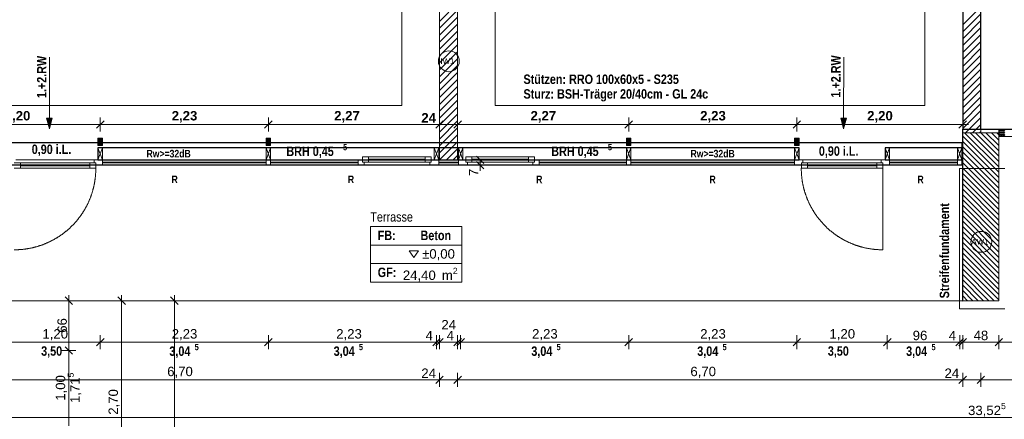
# Model space of a CAD drawing. Header units: millimetres. Extents: x 634730 to 711346, y 362082 to 425615.
# Tile 55 of 160: x 671758 to 684819, y 385259 to 390568. Entities that reach past the tile are written whole.
import ezdxf
from ezdxf.enums import TextEntityAlignment as Align

# ---------------------------------------------------------------- set-up
doc = ezdxf.new("R2010")
doc.units = ezdxf.units.MM
doc.header["$LTSCALE"] = 50
for name, pattern in [('Achse', [10, 5, -2.5, 0, -2.5]), ('Strichlinie', [0.4, 0.3, -0.1]), ('Strichlinie_ eng', [0.1, 0.06, -0.04]), ('Strichlinie_ lang', [0.529167, 0.3175, -0.211667])]:
    doc.linetypes.add(name, pattern=pattern)
for name, color, linetype in [('1_EG', 7, 'Continuous'), ('A_Bemaßung', 7, 'Continuous'), ('A_Beschriftung', 7, 'Continuous'), ('A_Brandschutz', 7, 'Continuous'), ('A_Dach Belag', 7, 'Continuous'), ('A_Decke Bodenbelag', 7, 'Continuous'), ('A_Decken', 7, 'Continuous'), ('A_Deckenspiegel', 7, 'Continuous'), ('A_Möblierung fest', 7, 'Continuous'), ('A_Raumflächen', 7, 'Continuous'), ('A_Schraffuren', 7, 'Continuous'), ('A_Stützen', 7, 'Continuous'), ('A_Wände', 7, 'Continuous')]:
    doc.layers.add(name, color=color, linetype=linetype)
doc.styles.add('ERSTELLTER_STIL_1', font='ARIALN.TTF')
doc.styles.add('ERSTELLTER_STIL_2', font='ARIALNB.TTF')

# ---------------------------------------------------------------- blocks, each defined once
blk = doc.blocks.new('A$C85d2cf1a')
at = {"layer": 'A_Brandschutz', "linetype": 'Continuous', "lineweight": 18}
for points in [[(26.171, 27.035), (26.209, 27.175), (26.134, 27.175)], [(36.705, 27.035), (36.743, 27.175), (36.668, 27.175)]]:
    blk.add_hatch(color=1, dxfattribs=at).paths.add_polyline_path(points)
at = {"layer": 'A_Stützen', "linetype": 'Continuous', "lineweight": 0, "true_color": 0x000000}
for points in [[(26.815, 26.813), (26.875, 26.813), (26.875, 26.913), (26.815, 26.913)], [(29.045, 26.813), (29.105, 26.813), (29.105, 26.913), (29.045, 26.913)], [(33.825, 26.813), (33.885, 26.813), (33.885, 26.913), (33.825, 26.913)], [(36.055, 26.813), (36.115, 26.813), (36.115, 26.913), (36.055, 26.913)]]:
    blk.add_hatch(color=18, dxfattribs=at).paths.add_polyline_path(points)
at = {"layer": 'A_Wände', "linetype": 'Continuous', "lineweight": 18}
blk.add_hatch(color=8, dxfattribs=at).paths.add_polyline_path([(38.275, 26.553), (38.285, 26.553), (38.285, 26.853), (38.275, 26.853), (38.275, 26.783), (38.275, 26.623)])
for p, q in [((36.115, 26.783), (26.815, 26.783)), ((26.815, 26.783), (26.815, 26.623)), ((36.115, 26.623), (36.115, 26.783)), ((38.285, 26.783), (37.255, 26.783)), ((37.255, 26.783), (37.255, 26.623)), ((38.285, 26.623), (38.285, 26.783)), ((26.815, 26.623), (36.115, 26.623)), ((37.255, 26.623), (38.285, 26.623))]:
    blk.add_line(p, q)
at = {"layer": 'A_Bemaßung', "color": 7, "linetype": 'Continuous', "lineweight": 13}
for p, q in [((26.845, 27.001), (26.845, 27.188)), ((26.845, 27.001), (26.845, 27.188)), ((29.075, 27.001), (29.075, 27.188)), ((29.075, 27.001), (29.075, 27.188)), ((31.345, 27.001), (31.345, 27.188)), ((31.345, 27.001), (31.345, 27.188)), ((31.585, 27.001), (31.585, 27.188)), ((31.585, 27.001), (31.585, 27.188)), ((33.855, 27.001), (33.855, 27.188)), ((33.855, 27.001), (33.855, 27.188)), ((36.085, 27.001), (36.085, 27.188)), ((36.085, 27.001), (36.085, 27.188)), ((38.285, 27.001), (38.285, 27.188)), ((24.645, 27.094), (26.845, 27.094)), ((26.895, 27.144), (26.795, 27.044)), ((26.895, 27.144), (26.795, 27.044)), ((26.845, 27.094), (29.075, 27.094)), ((29.125, 27.144), (29.025, 27.044)), ((29.125, 27.144), (29.025, 27.044)), ((29.075, 27.094), (31.345, 27.094)), ((31.395, 27.144), (31.295, 27.044)), ((31.395, 27.144), (31.295, 27.044)), ((31.345, 27.094), (31.585, 27.094)), ((31.635, 27.144), (31.535, 27.044)), ((31.635, 27.144), (31.535, 27.044)), ((31.585, 27.094), (33.855, 27.094)), ((33.905, 27.144), (33.805, 27.044)), ((33.905, 27.144), (33.805, 27.044)), ((33.855, 27.094), (36.085, 27.094)), ((36.135, 27.144), (36.035, 27.044)), ((36.135, 27.144), (36.035, 27.044)), ((36.085, 27.094), (38.285, 27.094)), ((38.235, 27.044), (38.335, 27.144)), ((38.285, 27.094), (38.36, 27.094)), ((31.835, 26.673), (31.935, 26.573)), ((31.835, 26.673), (31.935, 26.573)), ((31.979, 26.623), (31.791, 26.623)), ((31.979, 26.623), (31.791, 26.623)), ((31.979, 26.553), (31.791, 26.553)), ((31.835, 26.603), (31.935, 26.503)), ((31.885, 26.553), (31.885, 26.623)), ((31.885, 26.478), (31.885, 26.553)), ((26.428, 24.753), (26.428, 24.828)), ((27.128, 24.753), (27.128, 24.828)), ((27.828, 24.753), (27.828, 24.828)), ((26.522, 24.753), (26.335, 24.753)), ((26.478, 24.703), (26.378, 24.803)), ((26.428, 24.091), (26.428, 24.753)), ((27.222, 24.753), (27.035, 24.753)), ((27.178, 24.703), (27.078, 24.803)), ((27.128, 22.055), (27.128, 24.753)), ((27.922, 24.753), (27.735, 24.753)), ((27.878, 24.703), (27.778, 24.803)), ((27.828, 4.075), (27.828, 24.753)), ((26.845, 24.109), (26.845, 24.296)), ((26.845, 24.109), (26.845, 24.296)), ((29.075, 24.109), (29.075, 24.296)), ((29.075, 24.109), (29.075, 24.296)), ((31.305, 24.109), (31.305, 24.296)), ((31.305, 24.109), (31.305, 24.296)), ((31.345, 24.109), (31.345, 24.296)), ((31.345, 24.109), (31.345, 24.296)), ((31.585, 24.109), (31.585, 24.296)), ((31.585, 24.109), (31.585, 24.296)), ((31.585, 24.109), (31.585, 24.296)), ((31.625, 24.109), (31.625, 24.296)), ((31.625, 24.109), (31.625, 24.296)), ((33.855, 24.109), (33.855, 24.296)), ((33.855, 24.109), (33.855, 24.296)), ((36.085, 24.109), (36.085, 24.296)), ((36.085, 24.109), (36.085, 24.296)), ((37.285, 24.109), (37.285, 24.296)), ((37.285, 24.109), (37.285, 24.296)), ((38.245, 24.109), (38.245, 24.296)), ((38.245, 24.109), (38.245, 24.296)), ((38.285, 24.109), (38.285, 24.296)), ((38.285, 24.109), (38.285, 24.296)), ((38.765, 24.109), (38.765, 24.296)), ((38.765, 24.109), (38.765, 24.296)), ((25.645, 24.202), (26.845, 24.202)), ((26.895, 24.252), (26.795, 24.152)), ((26.895, 24.252), (26.795, 24.152)), ((26.845, 24.202), (29.075, 24.202)), ((29.125, 24.252), (29.025, 24.152)), ((29.125, 24.252), (29.025, 24.152)), ((29.075, 24.202), (31.305, 24.202)), ((31.255, 24.152), (31.355, 24.252)), ((31.255, 24.152), (31.355, 24.252)), ((31.255, 24.152), (31.355, 24.252)), ((31.395, 24.252), (31.295, 24.152)), ((31.395, 24.252), (31.295, 24.152)), ((31.395, 24.252), (31.295, 24.152)), ((31.305, 24.202), (31.345, 24.202)), ((31.345, 24.202), (31.585, 24.202)), ((31.535, 24.152), (31.635, 24.252)), ((31.535, 24.152), (31.635, 24.252)), ((31.535, 24.152), (31.635, 24.252)), ((31.535, 24.152), (31.635, 24.252)), ((31.675, 24.252), (31.575, 24.152)), ((31.675, 24.252), (31.575, 24.152)), ((31.675, 24.252), (31.575, 24.152)), ((31.675, 24.252), (31.575, 24.152)), ((31.585, 24.202), (31.625, 24.202)), ((31.625, 24.202), (33.855, 24.202)), ((33.905, 24.252), (33.805, 24.152)), ((33.905, 24.252), (33.805, 24.152)), ((33.855, 24.202), (36.085, 24.202)), ((36.135, 24.252), (36.035, 24.152)), ((36.135, 24.252), (36.035, 24.152)), ((36.085, 24.202), (37.285, 24.202)), ((37.335, 24.252), (37.235, 24.152)), ((37.335, 24.252), (37.235, 24.152)), ((37.285, 24.202), (38.245, 24.202)), ((38.195, 24.152), (38.295, 24.252)), ((38.195, 24.152), (38.295, 24.252)), ((38.195, 24.152), (38.295, 24.252)), ((38.335, 24.252), (38.235, 24.152)), ((38.335, 24.252), (38.235, 24.152)), ((38.335, 24.252), (38.235, 24.152)), ((38.245, 24.202), (38.285, 24.202)), ((38.285, 24.202), (38.765, 24.202)), ((38.815, 24.252), (38.715, 24.152)), ((38.815, 24.252), (38.715, 24.152)), ((38.765, 24.202), (40.764, 24.202)), ((26.522, 24.091), (26.335, 24.091)), ((26.522, 24.091), (26.335, 24.091)), ((26.378, 24.141), (26.478, 24.041)), ((26.378, 24.141), (26.478, 24.041)), ((26.428, 23.091), (26.428, 24.091)), ((31.345, 23.609), (31.345, 23.796)), ((31.345, 23.609), (31.345, 23.796)), ((31.585, 23.609), (31.585, 23.796)), ((31.585, 23.609), (31.585, 23.796)), ((38.285, 23.609), (38.285, 23.796)), ((38.285, 23.609), (38.285, 23.796)), ((38.525, 23.609), (38.525, 23.796)), ((38.525, 23.609), (38.525, 23.796)), ((24.645, 23.702), (31.345, 23.702)), ((31.395, 23.752), (31.295, 23.652)), ((31.395, 23.752), (31.295, 23.652)), ((31.345, 23.702), (31.585, 23.702)), ((31.635, 23.752), (31.535, 23.652)), ((31.635, 23.752), (31.535, 23.652)), ((31.585, 23.702), (38.285, 23.702)), ((38.335, 23.752), (38.235, 23.652)), ((38.335, 23.752), (38.235, 23.652)), ((38.285, 23.702), (38.525, 23.702)), ((38.575, 23.752), (38.475, 23.652)), ((38.575, 23.752), (38.475, 23.652)), ((38.525, 23.702), (41.004, 23.702)), ((21.839, 23.202), (55.364, 23.202))]:
    blk.add_line(p, q, dxfattribs=at)
at = {"layer": 'A_Beschriftung', "color": 7, "linetype": 'Continuous', "lineweight": 13}
for p, q in [((31.469, 27.793), (31.469, 27.794)), ((31.469, 27.794), (31.469, 27.794)), ((38.533, 25.395), (38.533, 25.396)), ((38.533, 25.395), (38.533, 25.395))]:
    blk.add_line(p, q, dxfattribs=at)
at = {"layer": 'A_Beschriftung', "color": 7, "linetype": 'Continuous', "lineweight": 13, "flags": 128}
for points in [[(31.608, 27.933, 1), (31.331, 27.933, 1)], [(38.671, 25.534, 1), (38.394, 25.534, 1)]]:
    blk.add_lwpolyline(points, format="xyb", close=True, dxfattribs=at)
at = {"layer": 'A_Brandschutz', "color": 1, "linetype": 'Continuous', "lineweight": 18}
for p, q in [((26.173, 27.986), (26.171, 27.175)), ((36.707, 27.986), (36.706, 27.175)), ((26.134, 27.175), (26.209, 27.175)), ((26.171, 27.035), (26.134, 27.175)), ((26.171, 27.035), (26.209, 27.175)), ((36.668, 27.175), (36.743, 27.175)), ((36.705, 27.035), (36.668, 27.175)), ((36.705, 27.035), (36.743, 27.175))]:
    blk.add_line(p, q, dxfattribs=at)
at = {"layer": 'A_Dach Belag', "color": 7, "linetype": 'Strichlinie_ lang', "lineweight": 18}
blk.add_line((40.764, 27.033), (38.765, 27.033), dxfattribs=at)
at = {"layer": 'A_Decke Bodenbelag', "color": 7, "linetype": 'Continuous', "lineweight": 25}
for p, q in [((38.285, 26.853), (38.285, 27.033)), ((38.285, 27.033), (41.244, 27.033)), ((24.645, 26.854), (38.285, 26.853)), ((38.285, 26.553), (24.645, 26.554)), ((38.285, 24.753), (38.285, 26.553)), ((24.645, 24.754), (38.285, 24.753))]:
    blk.add_line(p, q, dxfattribs=at)
at = {"layer": 'A_Decken', "color": 7, "linetype": 'Strichlinie_ lang', "lineweight": 25}
for p, q in [((38.285, 35.497), (38.285, 27.033)), ((38.285, 27.033), (41.244, 27.033))]:
    blk.add_line(p, q, dxfattribs=at)
at = {"layer": 'A_Deckenspiegel', "color": 7, "linetype": 'Strichlinie', "lineweight": 13}
for p, q in [((38.52, 35.497), (38.52, 27.033)), ((30.845, 34.997), (30.845, 27.345)), ((32.085, 27.344), (32.085, 34.997)), ((37.785, 34.997), (37.785, 27.344)), ((30.845, 27.345), (25.145, 27.345)), ((37.785, 27.344), (32.085, 27.344)), ((38.52, 27.033), (41.004, 27.033))]:
    blk.add_line(p, q, dxfattribs=at)
at = {"layer": 'A_Raumflächen', "color": 7, "linetype": 'Continuous', "lineweight": 13}
for p, q in [((31.64, 25.738), (30.428, 25.738)), ((30.428, 25.738), (30.428, 25.001)), ((30.428, 25.738), (31.64, 25.738)), ((30.428, 25.492), (30.428, 25.738)), ((31.64, 25.001), (31.64, 25.738)), ((31.64, 25.738), (31.64, 25.492)), ((31.64, 25.492), (30.428, 25.492)), ((30.428, 25.492), (31.64, 25.492)), ((30.428, 25.246), (30.428, 25.492)), ((31.64, 25.492), (31.64, 25.246)), ((31.64, 25.246), (30.428, 25.246)), ((30.428, 25.246), (31.64, 25.246)), ((30.428, 25.001), (30.428, 25.246)), ((31.64, 25.246), (31.64, 25.001)), ((30.428, 25.001), (31.64, 25.001)), ((31.64, 25.001), (30.428, 25.001))]:
    blk.add_line(p, q, dxfattribs=at)
at = {"layer": 'A_Raumflächen', "color": 7, "linetype": 'Continuous', "lineweight": 18, "flags": 128}
blk.add_lwpolyline([(30.943, 25.413), (31.005, 25.326), (31.066, 25.413)], close=True, dxfattribs=at)
at = {"layer": 'A_Schraffuren', "color": 251, "linetype": 'Strichlinie_ eng', "lineweight": 18, "true_color": 0x5f5f5f}
for p, q in [((38.241, 26.51), (38.846, 26.51)), ((38.241, 24.646), (38.241, 26.51)), ((38.846, 24.646), (38.241, 24.646))]:
    blk.add_line(p, q, dxfattribs=at)
at = {"layer": 'A_Stützen', "color": 7, "linetype": 'Continuous', "lineweight": 13}
for p, q in [((26.875, 26.913), (26.815, 26.913)), ((26.815, 26.913), (26.815, 26.813)), ((26.875, 26.813), (26.875, 26.913)), ((29.105, 26.913), (29.045, 26.913)), ((29.045, 26.913), (29.045, 26.813)), ((29.105, 26.813), (29.105, 26.913)), ((33.885, 26.913), (33.825, 26.913)), ((33.825, 26.913), (33.825, 26.813)), ((33.885, 26.813), (33.885, 26.913)), ((36.115, 26.913), (36.055, 26.913)), ((36.055, 26.913), (36.055, 26.813)), ((36.115, 26.813), (36.115, 26.913)), ((26.815, 26.813), (26.875, 26.813)), ((26.875, 26.783), (26.815, 26.783)), ((26.815, 26.783), (26.815, 26.623)), ((26.815, 26.623), (26.875, 26.783)), ((26.875, 26.623), (26.815, 26.783)), ((26.875, 26.623), (26.875, 26.783)), ((29.045, 26.813), (29.105, 26.813)), ((29.105, 26.783), (29.045, 26.783)), ((29.045, 26.783), (29.045, 26.623)), ((29.045, 26.623), (29.105, 26.783)), ((29.105, 26.623), (29.045, 26.783)), ((29.105, 26.623), (29.105, 26.783)), ((31.335, 26.783), (31.275, 26.783)), ((31.275, 26.783), (31.275, 26.623)), ((31.275, 26.623), (31.335, 26.783)), ((31.335, 26.623), (31.275, 26.783)), ((31.335, 26.623), (31.335, 26.783)), ((31.655, 26.783), (31.595, 26.783)), ((31.595, 26.783), (31.595, 26.623)), ((31.595, 26.623), (31.655, 26.783)), ((31.655, 26.623), (31.595, 26.783)), ((31.655, 26.623), (31.655, 26.783)), ((33.825, 26.813), (33.885, 26.813)), ((33.885, 26.783), (33.825, 26.783)), ((33.825, 26.783), (33.825, 26.623)), ((33.825, 26.623), (33.885, 26.783)), ((33.885, 26.623), (33.825, 26.783)), ((33.885, 26.623), (33.885, 26.783)), ((36.055, 26.813), (36.115, 26.813)), ((36.115, 26.783), (36.055, 26.783)), ((36.055, 26.783), (36.055, 26.623)), ((36.055, 26.623), (36.115, 26.783)), ((36.115, 26.623), (36.055, 26.783)), ((36.115, 26.623), (36.115, 26.783)), ((37.315, 26.783), (37.255, 26.783)), ((37.255, 26.783), (37.255, 26.623)), ((37.255, 26.623), (37.315, 26.783)), ((37.315, 26.623), (37.255, 26.783)), ((37.315, 26.623), (37.315, 26.783)), ((38.275, 26.783), (38.215, 26.783)), ((38.215, 26.783), (38.215, 26.623)), ((38.215, 26.623), (38.275, 26.783)), ((38.275, 26.623), (38.215, 26.783)), ((38.275, 26.623), (38.275, 26.783)), ((26.815, 26.623), (26.875, 26.623)), ((29.045, 26.623), (29.105, 26.623)), ((31.275, 26.623), (31.335, 26.623)), ((31.595, 26.623), (31.655, 26.623)), ((33.825, 26.623), (33.885, 26.623)), ((36.055, 26.623), (36.115, 26.623)), ((37.255, 26.623), (37.315, 26.623)), ((38.215, 26.623), (38.275, 26.623))]:
    blk.add_line(p, q, dxfattribs=at)
at = {"layer": 'A_Wände', "color": 7, "linetype": 'Continuous', "lineweight": 18}
for p, q in [((38.525, 26.983), (38.525, 36.137)), ((38.285, 35.497), (38.285, 26.983)), ((31.345, 29.238), (31.345, 26.853)), ((31.585, 26.853), (31.585, 29.238)), ((38.525, 26.983), (38.285, 26.983)), ((38.285, 26.983), (38.285, 24.753)), ((38.765, 26.983), (38.285, 26.983)), ((39.586, 27.033), (38.765, 27.033)), ((38.765, 27.033), (38.765, 26.933)), ((38.765, 24.753), (38.765, 26.983)), ((38.765, 26.933), (39.586, 26.933)), ((36.115, 26.783), (26.815, 26.783)), ((26.815, 26.783), (26.815, 26.623)), ((36.115, 26.623), (36.115, 26.783)), ((38.285, 26.783), (37.255, 26.783)), ((37.255, 26.783), (37.255, 26.623)), ((38.275, 26.623), (38.275, 26.853)), ((38.285, 26.853), (38.275, 26.853)), ((38.285, 26.553), (38.285, 26.853)), ((38.285, 26.623), (38.285, 26.783)), ((26.815, 26.623), (36.115, 26.623)), ((37.255, 26.623), (38.285, 26.623)), ((38.275, 26.553), (38.275, 26.623)), ((38.275, 26.553), (38.285, 26.553)), ((38.285, 24.753), (38.765, 24.753))]:
    blk.add_line(p, q, dxfattribs=at)
at = {"layer": 'A_Wände', "color": 8, "linetype": 'Continuous', "lineweight": 18}
for p, q in [((31.345, 28.463), (31.585, 28.703)), ((31.345, 28.371), (31.585, 28.611)), ((38.285, 28.417), (38.525, 28.657)), ((31.345, 28.279), (31.585, 28.519)), ((38.285, 28.325), (38.525, 28.565)), ((38.285, 28.233), (38.525, 28.473)), ((31.345, 28.187), (31.585, 28.427)), ((38.285, 28.141), (38.525, 28.381)), ((31.345, 28.095), (31.585, 28.335)), ((31.345, 28.003), (31.585, 28.243)), ((38.285, 28.049), (38.525, 28.289)), ((31.345, 27.911), (31.585, 28.151)), ((38.285, 27.957), (38.525, 28.197)), ((38.285, 27.865), (38.525, 28.105)), ((31.345, 27.819), (31.585, 28.059)), ((31.345, 27.727), (31.585, 27.967)), ((38.285, 27.773), (38.525, 28.013)), ((31.345, 27.635), (31.585, 27.875)), ((38.285, 27.681), (38.525, 27.921)), ((38.285, 27.589), (38.525, 27.829)), ((31.345, 27.543), (31.585, 27.783)), ((31.345, 27.452), (31.585, 27.692)), ((38.285, 27.497), (38.525, 27.737)), ((31.345, 27.36), (31.585, 27.6)), ((38.285, 27.405), (38.525, 27.645)), ((31.345, 27.268), (31.585, 27.508)), ((38.285, 27.313), (38.525, 27.553)), ((38.285, 27.221), (38.525, 27.461)), ((31.345, 27.176), (31.585, 27.416)), ((31.345, 27.084), (31.585, 27.324)), ((38.285, 27.13), (38.525, 27.37)), ((31.345, 26.992), (31.585, 27.232)), ((38.285, 27.038), (38.525, 27.278)), ((38.322, 26.983), (38.525, 27.186)), ((31.345, 26.9), (31.585, 27.14)), ((31.39, 26.853), (31.585, 27.048)), ((38.414, 26.983), (38.525, 27.094)), ((31.482, 26.853), (31.585, 26.956)), ((38.765, 26.459), (38.285, 26.939)), ((38.765, 26.53), (38.311, 26.983)), ((38.765, 26.601), (38.382, 26.983)), ((38.765, 26.671), (38.453, 26.983)), ((38.506, 26.983), (38.525, 27.002)), ((38.765, 26.742), (38.524, 26.983)), ((38.765, 26.813), (38.594, 26.983)), ((38.765, 26.883), (38.665, 26.983)), ((38.765, 26.954), (38.736, 26.983)), ((31.574, 26.853), (31.585, 26.864)), ((38.765, 26.388), (38.285, 26.868)), ((38.765, 26.318), (38.285, 26.798)), ((38.765, 26.247), (38.285, 26.727)), ((38.765, 26.176), (38.285, 26.656)), ((38.765, 26.106), (38.285, 26.586)), ((38.765, 26.035), (38.285, 26.515)), ((38.765, 25.964), (38.285, 26.444)), ((38.765, 25.893), (38.285, 26.373)), ((38.765, 25.823), (38.285, 26.303)), ((38.765, 25.752), (38.285, 26.232)), ((38.765, 25.681), (38.285, 26.161)), ((38.765, 25.611), (38.285, 26.091)), ((38.765, 25.54), (38.285, 26.02)), ((38.765, 25.469), (38.285, 25.949)), ((38.765, 25.398), (38.285, 25.878)), ((38.765, 25.328), (38.285, 25.808)), ((38.765, 25.257), (38.285, 25.737)), ((38.765, 25.186), (38.285, 25.666)), ((38.765, 25.116), (38.285, 25.596)), ((38.765, 25.045), (38.285, 25.525)), ((38.765, 24.974), (38.285, 25.454)), ((38.765, 24.903), (38.285, 25.383)), ((38.765, 24.833), (38.285, 25.313)), ((38.765, 24.762), (38.285, 25.242)), ((38.703, 24.753), (38.285, 25.171)), ((38.632, 24.753), (38.285, 25.101)), ((38.562, 24.753), (38.285, 25.03)), ((38.491, 24.753), (38.285, 24.959)), ((38.42, 24.753), (38.285, 24.888)), ((38.349, 24.753), (38.285, 24.818))]:
    blk.add_line(p, q, dxfattribs=at)
at = {"layer": 'A_Wände', "color": 255, "linetype": 'Continuous', "lineweight": 18}
for p, q in [((38.765, 27.017), (38.769, 27.021)), ((38.765, 26.992), (38.769, 26.996)), ((38.765, 26.967), (38.769, 26.971)), ((38.765, 26.942), (38.769, 26.946)), ((38.769, 27.033), (38.769, 27.033)), ((38.769, 27.008), (38.781, 27.021)), ((38.769, 26.983), (38.781, 26.996)), ((38.769, 26.958), (38.781, 26.971)), ((38.769, 26.933), (38.781, 26.946)), ((38.775, 27.033), (38.775, 27.033)), ((38.775, 27.008), (38.787, 27.021)), ((38.775, 26.983), (38.787, 26.996)), ((38.775, 26.958), (38.787, 26.971)), ((38.775, 26.933), (38.787, 26.946)), ((38.781, 27.033), (38.781, 27.033)), ((38.781, 27.008), (38.793, 27.021)), ((38.781, 26.983), (38.793, 26.996)), ((38.781, 26.958), (38.793, 26.971)), ((38.781, 26.933), (38.793, 26.946)), ((38.793, 27.033), (38.793, 27.033)), ((38.793, 27.008), (38.806, 27.021)), ((38.793, 26.983), (38.806, 26.996)), ((38.793, 26.958), (38.806, 26.971)), ((38.793, 26.933), (38.806, 26.946)), ((38.799, 27.033), (38.799, 27.033)), ((38.799, 27.008), (38.811, 27.021)), ((38.799, 26.983), (38.811, 26.996)), ((38.799, 26.958), (38.811, 26.971)), ((38.799, 26.933), (38.811, 26.946)), ((38.805, 27.033), (38.805, 27.033)), ((38.805, 27.008), (38.817, 27.021)), ((38.805, 26.983), (38.817, 26.996)), ((38.805, 26.958), (38.817, 26.971)), ((38.805, 26.933), (38.817, 26.946)), ((38.817, 27.033), (38.817, 27.033)), ((38.817, 27.008), (38.83, 27.021)), ((38.817, 26.983), (38.83, 26.996)), ((38.817, 26.958), (38.83, 26.971)), ((38.817, 26.933), (38.83, 26.946)), ((38.823, 27.033), (38.823, 27.033)), ((38.823, 27.008), (38.836, 27.021)), ((38.823, 26.983), (38.836, 26.996)), ((38.823, 26.958), (38.836, 26.971)), ((38.823, 26.933), (38.836, 26.946)), ((38.829, 27.033), (38.829, 27.033)), ((38.829, 27.008), (38.842, 27.021)), ((38.829, 26.983), (38.842, 26.996)), ((38.829, 26.958), (38.842, 26.971)), ((38.829, 26.933), (38.842, 26.946))]:
    blk.add_line(p, q, dxfattribs=at)
at = {"layer": 'A_Wände', "color": 7, "linetype": 'Continuous', "lineweight": 13}
for p, q in [((26.845, 26.853), (25.645, 26.853)), ((29.075, 26.853), (26.845, 26.853)), ((29.075, 26.853), (31.305, 26.853)), ((31.305, 26.853), (31.625, 26.853)), ((31.585, 26.853), (31.345, 26.853)), ((31.345, 26.853), (31.345, 26.623)), ((31.585, 26.623), (31.585, 26.853)), ((33.855, 26.853), (31.625, 26.853)), ((33.855, 26.853), (36.085, 26.853)), ((36.085, 26.853), (37.285, 26.853)), ((37.285, 26.853), (38.275, 26.853)), ((38.275, 26.623), (38.275, 26.853)), ((30.325, 26.593), (30.325, 26.663)), ((30.325, 26.663), (30.405, 26.663)), ((30.405, 26.663), (31.155, 26.663)), ((30.405, 26.663), (30.405, 26.593)), ((31.155, 26.593), (31.155, 26.663)), ((31.155, 26.663), (31.235, 26.663)), ((31.235, 26.663), (31.235, 26.593)), ((31.775, 26.663), (31.695, 26.663)), ((31.695, 26.663), (31.695, 26.593)), ((32.525, 26.663), (31.775, 26.663)), ((31.775, 26.593), (31.775, 26.663)), ((32.605, 26.663), (32.525, 26.663)), ((32.525, 26.663), (32.525, 26.593)), ((32.605, 26.593), (32.605, 26.663)), ((26.845, 26.553), (25.645, 26.553)), ((25.705, 26.583), (25.785, 26.583)), ((25.725, 26.623), (26.765, 26.623)), ((25.785, 26.583), (26.705, 26.583)), ((25.785, 26.583), (25.785, 26.513)), ((25.785, 26.553), (26.705, 26.553)), ((26.705, 26.543), (25.785, 26.543)), ((26.705, 26.513), (26.705, 26.583)), ((26.705, 26.583), (26.785, 26.583)), ((26.765, 26.583), (26.765, 26.623)), ((26.765, 26.623), (26.845, 26.623)), ((26.785, 26.583), (26.765, 26.583)), ((26.785, 26.553), (26.785, 26.583)), ((26.785, 26.583), (26.785, 26.513)), ((26.845, 26.553), (26.785, 26.553)), ((26.875, 26.623), (26.845, 26.623)), ((29.075, 26.553), (26.845, 26.553)), ((26.845, 26.553), (26.875, 26.553)), ((29.045, 26.623), (26.875, 26.623)), ((26.875, 26.553), (26.875, 26.623)), ((29.045, 26.593), (26.875, 26.593)), ((26.875, 26.583), (29.045, 26.583)), ((26.875, 26.553), (29.045, 26.553)), ((29.075, 26.623), (29.045, 26.623)), ((29.045, 26.623), (29.045, 26.553)), ((29.045, 26.553), (29.075, 26.553)), ((29.075, 26.623), (29.105, 26.623)), ((29.075, 26.553), (31.305, 26.553)), ((29.105, 26.553), (29.075, 26.553)), ((29.105, 26.623), (30.265, 26.623)), ((29.105, 26.623), (29.105, 26.553)), ((29.105, 26.593), (30.265, 26.593)), ((30.265, 26.583), (29.105, 26.583)), ((30.265, 26.553), (29.105, 26.553)), ((30.265, 26.553), (30.265, 26.623)), ((30.265, 26.623), (30.305, 26.623)), ((30.305, 26.553), (30.265, 26.553)), ((30.305, 26.623), (30.325, 26.623)), ((30.345, 26.553), (30.305, 26.553)), ((30.325, 26.623), (30.325, 26.593)), ((30.325, 26.593), (30.345, 26.593)), ((30.405, 26.593), (30.325, 26.593)), ((30.345, 26.593), (30.345, 26.553)), ((31.215, 26.553), (30.345, 26.553)), ((30.405, 26.633), (31.155, 26.633)), ((31.155, 26.623), (30.405, 26.623)), ((31.155, 26.593), (30.405, 26.593)), ((31.235, 26.593), (31.155, 26.593)), ((31.215, 26.553), (31.215, 26.593)), ((31.215, 26.593), (31.235, 26.593)), ((31.305, 26.553), (31.215, 26.553)), ((31.235, 26.593), (31.235, 26.623)), ((31.235, 26.623), (31.305, 26.623)), ((31.335, 26.623), (31.305, 26.623)), ((31.305, 26.553), (31.625, 26.553)), ((31.305, 26.553), (31.335, 26.553)), ((31.595, 26.623), (31.335, 26.623)), ((31.335, 26.553), (31.335, 26.623)), ((31.595, 26.593), (31.335, 26.593)), ((31.335, 26.583), (31.595, 26.583)), ((31.335, 26.553), (31.595, 26.553)), ((31.345, 26.623), (31.585, 26.623)), ((31.625, 26.623), (31.595, 26.623)), ((31.595, 26.623), (31.595, 26.553)), ((31.595, 26.553), (31.625, 26.553)), ((31.695, 26.623), (31.625, 26.623)), ((33.855, 26.553), (31.625, 26.553)), ((31.625, 26.553), (31.715, 26.553)), ((31.695, 26.593), (31.695, 26.623)), ((31.715, 26.593), (31.695, 26.593)), ((31.695, 26.593), (31.775, 26.593)), ((31.715, 26.553), (31.715, 26.593)), ((31.715, 26.553), (32.585, 26.553)), ((32.525, 26.633), (31.775, 26.633)), ((31.775, 26.623), (32.525, 26.623)), ((31.775, 26.593), (32.525, 26.593)), ((32.525, 26.593), (32.605, 26.593)), ((32.605, 26.593), (32.585, 26.593)), ((32.585, 26.593), (32.585, 26.553)), ((32.585, 26.553), (32.625, 26.553)), ((32.625, 26.623), (32.605, 26.623)), ((32.605, 26.623), (32.605, 26.593)), ((32.665, 26.623), (32.625, 26.623)), ((32.625, 26.553), (32.665, 26.553)), ((33.825, 26.623), (32.665, 26.623)), ((32.665, 26.553), (32.665, 26.623)), ((33.825, 26.593), (32.665, 26.593)), ((32.665, 26.583), (33.825, 26.583)), ((32.665, 26.553), (33.825, 26.553)), ((33.855, 26.623), (33.825, 26.623)), ((33.825, 26.623), (33.825, 26.553)), ((33.825, 26.553), (33.855, 26.553)), ((33.855, 26.623), (33.885, 26.623)), ((33.855, 26.553), (36.085, 26.553)), ((33.885, 26.553), (33.855, 26.553)), ((33.885, 26.623), (36.055, 26.623)), ((33.885, 26.623), (33.885, 26.553)), ((33.885, 26.593), (36.055, 26.593)), ((36.055, 26.583), (33.885, 26.583)), ((36.055, 26.553), (33.885, 26.553)), ((36.055, 26.553), (36.055, 26.623)), ((36.055, 26.623), (36.085, 26.623)), ((36.085, 26.553), (36.055, 26.553)), ((36.165, 26.623), (36.085, 26.623)), ((36.085, 26.553), (37.285, 26.553)), ((36.085, 26.553), (36.145, 26.553)), ((36.145, 26.553), (36.145, 26.583)), ((36.145, 26.583), (36.165, 26.583)), ((36.145, 26.583), (36.145, 26.513)), ((36.225, 26.583), (36.145, 26.583)), ((37.205, 26.623), (36.165, 26.623)), ((36.165, 26.583), (36.165, 26.623)), ((37.145, 26.583), (36.225, 26.583)), ((36.225, 26.513), (36.225, 26.583)), ((37.145, 26.553), (36.225, 26.553)), ((36.225, 26.543), (37.145, 26.543)), ((37.145, 26.583), (37.145, 26.513)), ((37.225, 26.583), (37.145, 26.583)), ((37.285, 26.623), (37.205, 26.623)), ((37.205, 26.623), (37.205, 26.583)), ((37.205, 26.583), (37.225, 26.583)), ((37.225, 26.583), (37.225, 26.553)), ((37.225, 26.513), (37.225, 26.583)), ((37.225, 26.553), (37.285, 26.553)), ((37.285, 26.623), (37.315, 26.623)), ((37.285, 26.553), (38.275, 26.553)), ((37.315, 26.553), (37.285, 26.553)), ((37.315, 26.623), (38.215, 26.623)), ((37.315, 26.623), (37.315, 26.553)), ((37.315, 26.593), (38.215, 26.593)), ((38.215, 26.583), (37.315, 26.583)), ((38.215, 26.553), (37.315, 26.553)), ((38.215, 26.553), (38.215, 26.623)), ((38.215, 26.623), (38.275, 26.623)), ((38.275, 26.553), (38.215, 26.553)), ((38.275, 26.553), (38.275, 26.623)), ((38.275, 26.553), (38.275, 26.623)), ((25.785, 26.513), (25.705, 26.513)), ((26.705, 26.513), (25.785, 26.513)), ((26.785, 26.513), (26.705, 26.513)), ((36.145, 26.513), (36.225, 26.513)), ((36.225, 26.513), (37.145, 26.513)), ((37.145, 26.513), (37.225, 26.513))]:
    blk.add_line(p, q, dxfattribs=at)
at = {"layer": 'A_Wände', "color": 251, "linetype": 'Continuous', "lineweight": 18, "true_color": 0x5f5f5f}
for p, q in [((31.345, 26.808), (31.39, 26.853)), ((31.345, 26.716), (31.482, 26.853)), ((31.345, 26.624), (31.574, 26.853)), ((31.436, 26.623), (31.585, 26.772)), ((31.528, 26.623), (31.585, 26.68))]:
    blk.add_line(p, q, dxfattribs=at)
at = {"layer": 'A_Wände', "color": 7, "linetype": 'Achse', "lineweight": 13}
blk.add_line((37.225, 26.51), (37.225, 25.428), dxfattribs=at)
for centre, start, end in [((25.705, 26.51), 269.9988, 0.0546), ((37.225, 26.51), 179.9454, 270.0012)]:
    blk.add_arc(centre, 1.081, start, end, dxfattribs=at)
at = {"layer": 'A_Bemaßung', "color": 7, "style": 'ERSTELLTER_STIL_2'}
for s, height, p in [('5', 0.0825, (28.097, 24.096)), ('5', 0.0825, (30.276, 24.096)), ('5', 0.0825, (32.898, 24.096)), ('5', 0.0825, (35.1, 24.096)), ('5', 0.0825, (37.871, 24.096)), ('3,50', 0.125, (26.061, 24.022)), ('3,04', 0.125, (27.762, 24.02)), ('3,04', 0.125, (29.941, 24.02)), ('3,04', 0.125, (32.563, 24.02)), ('3,04', 0.125, (34.764, 24.02)), ('3,50', 0.125, (36.496, 24.022)), ('3,04', 0.125, (37.535, 24.02))]:
    blk.add_text(s, height=height, dxfattribs=at).set_placement(p)
at = {"layer": 'A_Bemaßung', "color": 7, "lineweight": 13, "char_height": 0.125, "attachment_point": 7}
for s, insert, style in [('\\A1;{\\pql;\\fArial|b1|i0|c0|p0;\\W1.000000;2,20}', (25.578, 27.119), 'ERSTELLTER_STIL_1'), ('\\A1;{\\pql;\\fArial|b1|i0|c0|p0;\\W1.000000;2,23}', (27.793, 27.119), 'ERSTELLTER_STIL_1'), ('\\A1;{\\pql;\\fArial|b1|i0|c0|p0;\\W1.000000;2,27}', (29.948, 27.119), 'ERSTELLTER_STIL_1'), ('\\A1;{\\pql;\\fArial|b1|i0|c0|p0;\\W1.000000;24}', (31.104, 27.119), 'ERSTELLTER_STIL_1'), ('\\A1;{\\pql;\\fArial|b1|i0|c0|p0;\\W1.000000;2,27}', (32.553, 27.119), 'ERSTELLTER_STIL_1'), ('\\A1;{\\pql;\\fArial|b1|i0|c0|p0;\\W1.000000;2,23}', (34.803, 27.119), 'ERSTELLTER_STIL_1'), ('\\A1;{\\pql;\\fArial|b1|i0|c0|p0;\\W1.000000;2,20}', (37.018, 27.119), 'ERSTELLTER_STIL_1'), ('\\A1;{\\pql;\\fArial|b0|i0|c0|p0;\\W1.000000;24}', (31.37, 24.371), 'ERSTELLTER_STIL_2'), ('\\A1;{\\pql;\\fArial|b0|i0|c0|p0;\\W1.000000;1,20}', (26.078, 24.227), 'ERSTELLTER_STIL_2'), ('\\A1;{\\pql;\\fArial|b0|i0|c0|p0;\\W1.000000;2,23}', (27.793, 24.227), 'ERSTELLTER_STIL_2'), ('\\A1;{\\pql;\\fArial|b0|i0|c0|p0;\\W1.000000;2,23}', (29.975, 24.227), 'ERSTELLTER_STIL_2'), ('\\A1;{\\pql;\\fArial|b0|i0|c0|p0;\\W1.000000;4}', (31.16, 24.227), 'ERSTELLTER_STIL_2'), ('\\A1;{\\pql;\\fArial|b0|i0|c0|p0;\\W1.000000;4}', (31.44, 24.227), 'ERSTELLTER_STIL_2'), ('\\A1;{\\pql;\\fArial|b0|i0|c0|p0;\\W1.000000;2,23}', (32.573, 24.227), 'ERSTELLTER_STIL_2'), ('\\A1;{\\pql;\\fArial|b0|i0|c0|p0;\\W1.000000;2,23}', (34.803, 24.227), 'ERSTELLTER_STIL_2'), ('\\A1;{\\pql;\\fArial|b0|i0|c0|p0;\\W1.000000;1,20}', (36.518, 24.227), 'ERSTELLTER_STIL_2'), ('\\A1;{\\pql;\\fArial|b0|i0|c0|p0;\\W1.000000;96}', (37.622, 24.227), 'ERSTELLTER_STIL_2'), ('\\A1;{\\pql;\\fArial|b0|i0|c0|p0;\\W1.000000;4}', (38.1, 24.227), 'ERSTELLTER_STIL_2'), ('\\A1;{\\pql;\\fArial|b0|i0|c0|p0;\\W1.000000;48}', (38.43, 24.227), 'ERSTELLTER_STIL_2'), ('\\A1;{\\pql;\\fArial|b0|i0|c0|p0;\\W1.000000;6,70}', (27.733, 23.727), 'ERSTELLTER_STIL_2'), ('\\A1;{\\pql;\\fArial|b0|i0|c0|p0;\\W1.000000;24}', (31.104, 23.727), 'ERSTELLTER_STIL_2'), ('\\A1;{\\pql;\\fArial|b0|i0|c0|p0;\\W1.000000;6,70}', (34.673, 23.727), 'ERSTELLTER_STIL_2'), ('\\A1;{\\pql;\\fArial|b0|i0|c0|p0;\\W1.000000;24}', (38.044, 23.727), 'ERSTELLTER_STIL_2'), ('\\A1;{\\pql;\\fArial|b0|i0|c0|p0;\\W1.000000;33,52\\fArial|b0|i0|c0|p0;\\W1.000000;\\A1{\\H.66x;\\S5^  ;}}', (38.356, 23.197), 'ERSTELLTER_STIL_2')]:
    blk.add_mtext(s, dxfattribs=dict(at, insert=insert, style=style))
at = {"layer": 'A_Bemaßung', "color": 7, "lineweight": 13, "char_height": 0.125, "attachment_point": 7, "rotation": 90, "style": 'ERSTELLTER_STIL_2'}
for s, insert in [('\\A1;{\\pql;\\fArial|b0|i0|c0|p0;\\W1.000000;7}', (31.86, 26.408)), ('\\A1;{\\pql;\\fArial|b0|i0|c0|p0;\\W1.000000;66}', (26.403, 24.327)), ('\\A1;{\\pql;\\fArial|b0|i0|c0|p0;\\W1.000000;1,71\\fArial|b0|i0|c0|p0;\\W1.000000;\\A1{\\H.66x;\\S5^  ;}}', (26.609, 23.393)), ('\\A1;{\\pql;\\fArial|b0|i0|c0|p0;\\W1.000000;1,00}', (26.403, 23.424)), ('\\A1;{\\pql;\\fArial|b0|i0|c0|p0;\\W1.000000;2,70}', (27.103, 23.238))]:
    blk.add_mtext(s, dxfattribs=dict(at, insert=insert))
at = {"layer": 'A_Beschriftung', "color": 7, "style": 'ERSTELLTER_STIL_2'}
for s, height, p in [('Stützen: RRO 100x60x5 - S235', 0.125, (32.459, 27.632)), ('Sturz: BSH-Träger 20/40cm - GL 24c', 0.125, (32.459, 27.437)), ('0,90 i.L.', 0.125, (25.936, 26.701)), ('BRH 0,45', 0.125, (29.314, 26.675)), ('5', 0.0825, (30.066, 26.751)), ('BRH 0,45', 0.125, (32.827, 26.675)), ('5', 0.0825, (33.579, 26.751)), ('0,90 i.L.', 0.125, (36.377, 26.678))]:
    blk.add_text(s, height=height, dxfattribs=at).set_placement(p)
at = {"layer": 'A_Beschriftung', "color": 253, "true_color": 0x9f9f9f, "style": 'ERSTELLTER_STIL_2'}
for p in [(27.459, 26.656), (34.675, 26.656)]:
    blk.add_text('Rw>=32dB', height=0.1, dxfattribs=at).set_placement(p)
at = {"layer": 'A_Beschriftung', "color": 7, "style": 'ERSTELLTER_STIL_2'}
for s, height, rotation, p in [('R', 0.1, 359.9988, (27.791, 26.314)), ('R', 0.1, 359.9988, (30.13, 26.314)), ('R', 0.1, 359.9988, (32.627, 26.313)), ('R', 0.1, 359.9988, (34.926, 26.313)), ('R', 0.1, 359.9988, (37.685, 26.313)), ('Streifenfundament', 0.125, 90, (38.105, 24.784))]:
    blk.add_text(s, height=height, rotation=rotation, dxfattribs=at).set_placement(p)
at = {"layer": 'A_Beschriftung', "color": 7, "lineweight": 13, "char_height": 0.075, "attachment_point": 2, "style": 'ERSTELLTER_STIL_2'}
for s, insert in [('\\A1;{\\pqc;\\pt0,1;\\fArial|b0|i0|c0|p0;\\W1.000000;IW1\\fArial|b0|i0|c0|p0;\\W1.000000;\\A1{\\H.66x;\\S^  ;}\\fArial|b0|i0|c0|p0;\\W1.000000;\\fArial|b0|i0|c0|p0;\\W1.000000;\\A1{\\H.66x;\\S^  ;}\\fArial|b0|i0|c0|p0;\\W1.000000; \\fArial|b0|i0|c0|p0;\\W1.000000;\\fArial|b0|i0|c0|p0;\\W1.000000;\\fArial|b0|i0|c0|p0;\\W1.000000;\\fArial|b0|i0|c0|p0;\\W1.000000;\\fArial|b0|i0|c0|p0;\\W1.000000;\\fArial|b0|i0|c0|p0;\\W1.000000;\\fArial|b0|i0|c0|p0;\\W1.000000;\\fArial|b0|i0|c0|p0;\\W1.000000;\\fArial|b0|i0|c0|p0;\\W1.000000;\\fArial|b0|i0|c0|p0;\\W1.000000;\\fArial|b0|i0|c0|p0;\\W1.000000;\\fArial|b0|i0|c0|p0;\\W1.000000;\\fArial|b0|i0|c0|p0;\\W1.000000;\\fArial|b0|i0|c0|p0;\\W1.000000;\\fArial|b0|i0|c0|p0;\\W1.000000;\\fArial|b0|i0|c0|p0;\\W1.000000;\\fArial|b0|i0|c0|p0;\\W1.000000;\\fArial|b0|i0|c0|p0;\\W1.000000;\\fArial|b0|i0|c0|p0;\\W1.000000;\\fArial|b0|i0|c0|p0;\\W1.000000;\\fArial|b0|i0|c0|p0;\\W1.000000;\\fArial|b0|i0|c0|p0;\\W1.000000;\\fArial|b0|i0|c0|p0;\\W1.000000;\\fArial|b0|i0|c0|p0;\\W1.000000;\\fArial|b0|i0|c0|p0;\\W1.000000;\\fArial|b0|i0|c0|p0;\\W1.000000;\\fArial|b0|i0|c0|p0;\\W1.000000;\\fArial|b0|i0|c0|p0;\\W1.000000;\\fArial|b0|i0|c0|p0;\\W1.000000;\\fArial|b0|i0|c0|p0;\\W1.000000;\\fArial|b0|i0|c0|p0;\\W1.000000;\\fArial|b0|i0|c0|p0;\\W1.000000;\\fArial|b0|i0|c0|p0;\\W1.000000;\\fArial|b0|i0|c0|p0;\\W1.000000;\\fArial|b0|i0|c0|p0;\\W1.000000;\\fArial|b0|i0|c0|p0;\\W1.000000;\\fArial|b0|i0|c0|p0;\\W1.000000;\\fArial|b0|i0|c0|p0;\\W1.000000;\\fArial|b0|i0|c0|p0;\\W1.000000;\\fArial|b0|i0|c0|p0;\\W1.000000;\\fArial|b0|i0|c0|p0;\\W1.000000;\\fArial|b0|i0|c0|p0;\\W1.000000;\\fArial|b0|i0|c0|p0;\\W1.000000;}', (31.469, 27.973)), ('\\A1;{\\pqc;\\pt0,1;\\fArial|b0|i0|c0|p0;\\W1.000000;AW1\\fArial|b0|i0|c0|p0;\\W1.000000;\\A1{\\H.66x;\\S^  ;}\\fArial|b0|i0|c0|p0;\\W1.000000;\\fArial|b0|i0|c0|p0;\\W1.000000;\\A1{\\H.66x;\\S^  ;}\\fArial|b0|i0|c0|p0;\\W1.000000; \\fArial|b0|i0|c0|p0;\\W1.000000;\\fArial|b0|i0|c0|p0;\\W1.000000;\\fArial|b0|i0|c0|p0;\\W1.000000;\\fArial|b0|i0|c0|p0;\\W1.000000;\\fArial|b0|i0|c0|p0;\\W1.000000;\\fArial|b0|i0|c0|p0;\\W1.000000;\\fArial|b0|i0|c0|p0;\\W1.000000;\\fArial|b0|i0|c0|p0;\\W1.000000;\\fArial|b0|i0|c0|p0;\\W1.000000;\\fArial|b0|i0|c0|p0;\\W1.000000;\\fArial|b0|i0|c0|p0;\\W1.000000;\\fArial|b0|i0|c0|p0;\\W1.000000;\\fArial|b0|i0|c0|p0;\\W1.000000;\\fArial|b0|i0|c0|p0;\\W1.000000;\\fArial|b0|i0|c0|p0;\\W1.000000;\\fArial|b0|i0|c0|p0;\\W1.000000;\\fArial|b0|i0|c0|p0;\\W1.000000;\\fArial|b0|i0|c0|p0;\\W1.000000;\\fArial|b0|i0|c0|p0;\\W1.000000;\\fArial|b0|i0|c0|p0;\\W1.000000;\\fArial|b0|i0|c0|p0;\\W1.000000;\\fArial|b0|i0|c0|p0;\\W1.000000;\\fArial|b0|i0|c0|p0;\\W1.000000;\\fArial|b0|i0|c0|p0;\\W1.000000;\\fArial|b0|i0|c0|p0;\\W1.000000;\\fArial|b0|i0|c0|p0;\\W1.000000;\\fArial|b0|i0|c0|p0;\\W1.000000;\\fArial|b0|i0|c0|p0;\\W1.000000;\\fArial|b0|i0|c0|p0;\\W1.000000;\\fArial|b0|i0|c0|p0;\\W1.000000;\\fArial|b0|i0|c0|p0;\\W1.000000;\\fArial|b0|i0|c0|p0;\\W1.000000;\\fArial|b0|i0|c0|p0;\\W1.000000;\\fArial|b0|i0|c0|p0;\\W1.000000;\\fArial|b0|i0|c0|p0;\\W1.000000;\\fArial|b0|i0|c0|p0;\\W1.000000;\\fArial|b0|i0|c0|p0;\\W1.000000;\\fArial|b0|i0|c0|p0;\\W1.000000;\\fArial|b0|i0|c0|p0;\\W1.000000;\\fArial|b0|i0|c0|p0;\\W1.000000;\\fArial|b0|i0|c0|p0;\\W1.000000;\\fArial|b0|i0|c0|p0;\\W1.000000;\\fArial|b0|i0|c0|p0;\\W1.000000;}', (38.533, 25.574))]:
    blk.add_mtext(s, dxfattribs=dict(at, insert=insert))
at = {"layer": 'A_Brandschutz', "color": 1, "style": 'ERSTELLTER_STIL_2'}
for p in [(36.664, 27.451), (26.13, 27.444)]:
    blk.add_text('1.+2.RW', height=0.125, rotation=89.8464, dxfattribs=at).set_placement(p)
at = {"layer": 'A_Möblierung fest', "color": 7, "lineweight": 13, "style": 'ERSTELLTER_STIL_2', "text_generation_flag": 2}
blk.add_attdef('txt', text='', height=0.12, rotation=359.9988, dxfattribs=at).set_placement((23.514, 39.292), align=Align.MIDDLE_CENTER)
at = {"layer": 'A_Möblierung fest', "color": 7, "lineweight": 13, "style": 'ERSTELLTER_STIL_2'}
blk.add_attdef('txt', text='', height=0.12, dxfattribs=at).set_placement((10.172, 25.652), align=Align.MIDDLE_CENTER)
at = {"layer": 'A_Raumflächen', "color": 7, "lineweight": 18, "char_height": 0.125, "attachment_point": 1, "style": 'ERSTELLTER_STIL_2'}
for s, insert in [('\\A1;{\\pql;\\pt0,0.1;\\fArial|b0|i0|c0|p0;\\W1.000000;±0,00\\fArial|b0|i0|c0|p0;\\W1.000000;\\A1{\\H.66x;\\S^  ;}\\fArial|b0|i0|c0|p0;\\W1.000000;\\fArial|b0|i0|c0|p0;\\W1.000000;\\A1{\\H.66x;\\S^  ;}}', (31.114, 25.437)), ('\\A1;{\\pql;\\pt0,0.1;\\fArial|b0|i0|c0|p0;\\W1.000000;24,40\\fArial|b0|i0|c0|p0;\\W1.000000;\\A1{\\H.66x;\\S^  ;}\\fArial|b0|i0|c0|p0;\\W1.000000; m\\fArial|b0|i0|c0|p0;\\W1.000000;\\A1{\\H.66x;\\S2^  ;}}', (30.859, 25.19))]:
    blk.add_mtext(s, dxfattribs=dict(at, insert=insert))
at = {"layer": 'A_Raumflächen', "color": 7, "lineweight": 18}
for tag, style, p in [('ROOM_NAME', 'ERSTELLTER_STIL_1', (30.428, 25.928)), ('DUMMY_850', 'ERSTELLTER_STIL_1', (31.541, 25.959)), ('ROOM_NAME', 'ERSTELLTER_STIL_1', (47.266, 25.928)), ('DUMMY_850', 'ERSTELLTER_STIL_1', (48.38, 25.959)), ('floorCode', 'ERSTELLTER_STIL_2', (30.526, 25.683)), ('stFloorCovering', 'ERSTELLTER_STIL_2', (31.093, 25.683)), ('floorCode', 'ERSTELLTER_STIL_2', (47.364, 25.683)), ('stFloorCovering', 'ERSTELLTER_STIL_2', (47.932, 25.683)), ('DUMMY_851', 'ERSTELLTER_STIL_2', (30.526, 25.467)), ('DUMMY_851', 'ERSTELLTER_STIL_2', (47.364, 25.467)), ('measuredNetAreaCode', 'ERSTELLTER_STIL_2', (30.526, 25.192)), ('measuredNetAreaCode', 'ERSTELLTER_STIL_2', (47.364, 25.192))]:
    blk.add_attdef(tag, text='', height=0.125, dxfattribs=dict(at, style=style)).set_placement(p, align=Align.TOP_LEFT)

msp = doc.modelspace()

# ---------------------------------------------------------------- block references
at = {"layer": '1_EG'}
ref = msp.add_blockref('A$C85d2cf1a', (645981.7, 362082.4, 41515.3), dxfattribs=dict(at, xscale=1000, yscale=1000, zscale=1000))
ref.add_attrib('measuredNetAreaCode', 'GF: ', dxfattribs={"layer": 'A_Raumflächen', "color": 7, "lineweight": 18, "height": 125, "style": 'ERSTELLTER_STIL_2'}).set_placement((676507.5, 387274.2, 41515.3), align=Align.TOP_LEFT)
ref.add_attrib('stFloorCovering', 'Beton', dxfattribs={"layer": 'A_Raumflächen', "color": 7, "lineweight": 18, "height": 125, "style": 'ERSTELLTER_STIL_2'}).set_placement((677075.1, 387765.2, 41515.3), align=Align.TOP_LEFT)
ref.add_attrib('floorCode', 'FB: ', dxfattribs={"layer": 'A_Raumflächen', "color": 7, "lineweight": 18, "height": 125, "style": 'ERSTELLTER_STIL_2'}).set_placement((676507.5, 387765.2, 41515.3), align=Align.TOP_LEFT)
ref.add_attrib('ROOM_NAME', 'Terrasse', dxfattribs={"layer": 'A_Raumflächen', "color": 7, "lineweight": 18, "height": 125, "style": 'ERSTELLTER_STIL_1'}).set_placement((676409.3, 388010.8, 41515.3), align=Align.TOP_LEFT)

doc.saveas('drawing.dxf')
